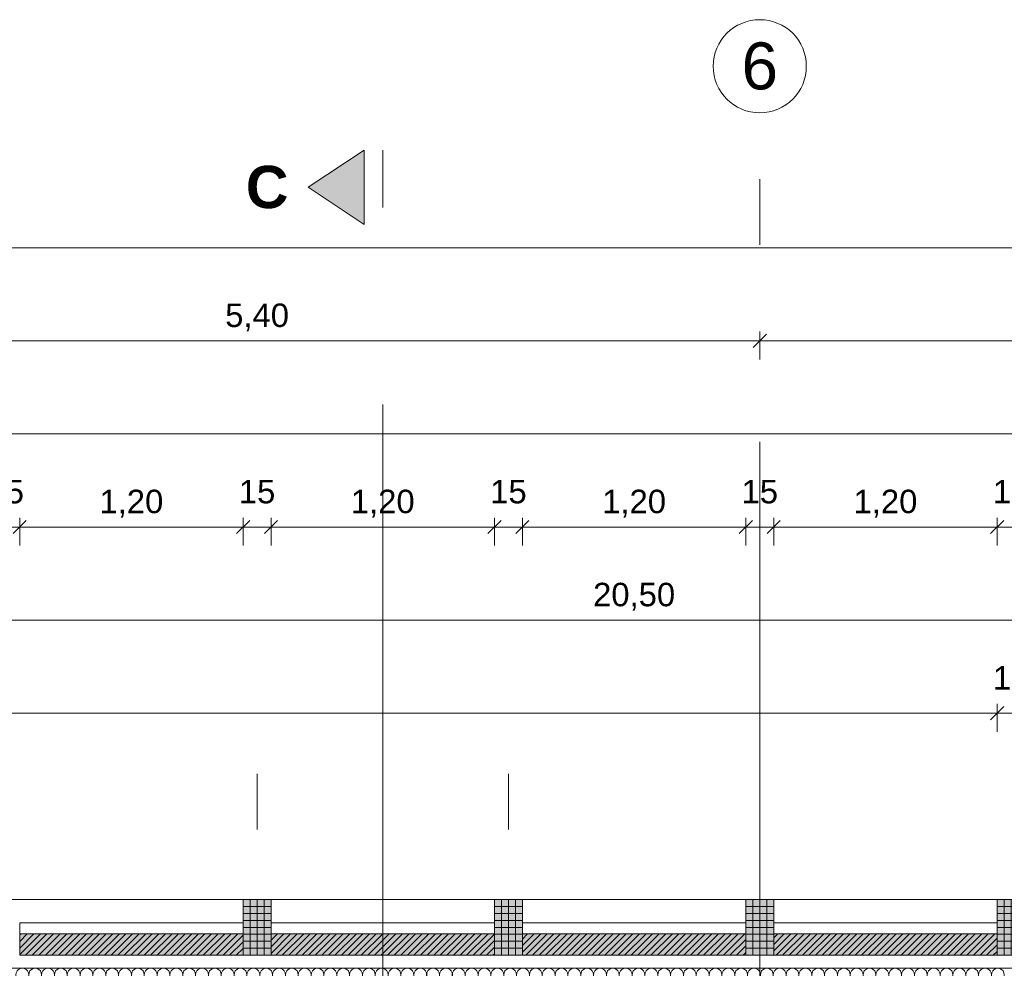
# Model space of a CAD drawing. Header units: metres. Extents: x -167 to 152, y -127 to 99.
# Tile 84 of 225: x -32.32 to -27.04, y 0.31 to 5.4. Entities that reach past the tile are written whole.
import ezdxf

# ---------------------------------------------------------------- set-up
doc = ezdxf.new("R2010")
doc.units = ezdxf.units.M
doc.header["$PDMODE"] = 1
doc.header["$PDSIZE"] = -2
doc.linetypes.add('Achsen 01', pattern=[5.291531, 3.175, -1.058062, 0.352704, -0.705764])
doc.linetypes.add('Raster 01', pattern=[2, 1, -1])
doc.layers.get('0').update_dxf_attribs({"lineweight": 25})
for name, color, linetype, lineweight, true_color in [('014_Fassadenarbeiten-000 Aufsicht Betonfertigteile', 7, 'Continuous', 9, 0xc0c0c0), ('014_Fassadenarbeiten-000 Aufsicht Mauerwerk', 7, 'Continuous', 9, 0xa6a6a6), ('014_Fassadenarbeiten-330 mineralische Dämmung', 7, 'Continuous', 9, 0x666666), ('AV1-Achsen', 1, 'Achsen 01', 18, 0xff0000), ('AV1-Raster', 7, 'Raster 01', 9, 0xa6a6a6)]:
    doc.layers.add(name, color=color, linetype=linetype, lineweight=lineweight, true_color=true_color)
for name, color, linetype, lineweight in [('014_Fassadenarbeiten-330 Betonfertigteile vertikal', 7, 'Continuous', 9), ('014_Fassadenarbeiten-330 Filtermauerwerk 11.5cm', 7, 'Continuous', 9), ('_1.35m (3D)', 7, 'Continuous', 9), ('_GRU (2D)', 7, 'Continuous', 9), ('_OG 1 (2D)', 7, 'Continuous', 9), ('AV1-Schnitt Achsen', 7, 'Achsen 01', 18), ('Bemaßung-Bemaßung', 7, 'Continuous', 9)]:
    doc.layers.add(name, color=color, linetype=linetype, lineweight=lineweight)
doc.layers.get('0').freeze()
doc.styles.add('Arial', font='arial.ttf')
doc.styles.add('Arial (bold)', font='arialbd.ttf')
doc.dimstyles.new('COE 50', dxfattribs={"dimtxt": 126.090495, "dimasz": 0.001414, "dimexe": 0.001, "dimexo": 0.01, "dimgap": 0.001, "dimtad": 1, "dimdec": 3, "dimtxsty": 'Arial', "dimblk": 'VW_SLASH-4', "dimblk1": 'VW_SLASH-4', "dimblk2": 'VW_SLASH-4', "dimcen": 0, "dimadec": 3, "dimazin": 0, "dimtfac": 0.8, "dimtdec": 3, "dimtix": 1, "dimtmove": 0, "dimatfit": 0, "dimldrblk": 'VW_SLASH-3', "dimfxl": 0.002, "dimfxlon": 1, "dimfrac": 2, "dimtolj": 1, "dimarcsym": 0})
pattern_1 = [(-90, (0, 0), (0.0375, 0), [])]
pattern_2 = [(0, (0, 0), (2e-18, -0.0375), [])]
pattern_3 = [(45, (0, 0), (0.01767767, -0.01767767), [])]

# ---------------------------------------------------------------- blocks, each defined once
blk = doc.blocks.new('Group-2')
at = {"layer": 'AV1-Raster'}
for p, q in [((-31.05, -22.95), (-31.05, 1.35)), ((-29.7, -22.95), (-29.7, 1.35)), ((-28.35, -22.95), (-28.35, 1.35))]:
    blk.add_line(p, q, dxfattribs=at)
blk = doc.blocks.new('1.35m (3D)')
at = {"layer": 'AV1-Raster', "color": 7}
blk.add_blockref('Group-2', (0, 0), dxfattribs=at)
blk = doc.blocks.new('Group-276')
at = {"layer": '014_Fassadenarbeiten-330 mineralische Dämmung', "transparency": 33554687, "flags": 128}
for points in [[(0.26, 27.0384, 1.372583), (0.26, 27.1039)], [(0.26, 27.1073, 1.372583), (0.26, 27.1729)], [(0.26, 27.1763, 1.372583), (0.26, 27.2418)], [(0.26, 27.2452, 1.372583), (0.26, 27.3108)], [(0.26, 27.3142, 1.372583), (0.26, 27.3797)], [(0.26, 27.3831, 1.372583), (0.26, 27.4487)], [(0.26, 27.452, 1.372583), (0.26, 27.5176)], [(0.26, 27.521, 1.372583), (0.26, 27.5866)], [(0.26, 27.5899, 1.372583), (0.26, 27.6555)], [(0.26, 27.6589, 1.372583), (0.26, 27.7244)], [(0.26, 27.7278, 1.372583), (0.26, 27.7934)], [(0.26, 27.7968, 1.372583), (0.26, 27.8623)], [(0.26, 27.8657, 1.372583), (0.26, 27.9313)], [(0.26, 27.9347, 1.372583), (0.26, 28.0002)], [(0.26, 28.0036, 1.372583), (0.26, 28.0692)], [(0.26, 28.0725, 1.372583), (0.26, 28.1381)], [(0.26, 28.1415, 1.372583), (0.26, 28.2071)], [(0.26, 28.2104, 1.372583), (0.26, 28.276)], [(0.26, 28.2794, 1.372583), (0.26, 28.345)], [(0.26, 28.3483, 1.372583), (0.26, 28.4139)], [(0.26, 28.4173, 1.372583), (0.26, 28.4828)], [(0.26, 28.4862, 1.372583), (0.26, 28.5518)], [(0.26, 28.5552, 1.372583), (0.26, 28.6207)], [(0.26, 28.6241, 1.372583), (0.26, 28.6897)], [(0.26, 28.6931, 1.372583), (0.26, 28.7586)], [(0.26, 28.762, 1.372583), (0.26, 28.8276)], [(0.26, 28.8309, 1.372583), (0.26, 28.8965)], [(0.26, 28.8999, 1.372583), (0.26, 28.9655)], [(0.26, 28.9688, 1.372583), (0.26, 29.0344)], [(0.26, 29.0378, 1.372583), (0.26, 29.1033)], [(0.26, 29.1067, 1.372583), (0.26, 29.1723)], [(0.26, 29.1757, 1.372583), (0.26, 29.2412)], [(0.26, 29.2446, 1.372583), (0.26, 29.3102)], [(0.26, 29.3136, 1.372583), (0.26, 29.3791)], [(0.26, 29.3825, 1.372583), (0.26, 29.4481)], [(0.26, 29.4514, 1.372583), (0.26, 29.517)], [(0.26, 29.5204, 1.372583), (0.26, 29.586)], [(0.26, 29.5893, 1.372583), (0.26, 29.6549)], [(0.26, 29.6583, 1.372583), (0.26, 29.7238)], [(0.26, 29.7272, 1.372583), (0.26, 29.7928)], [(0.26, 29.7962, 1.372583), (0.26, 29.8617)], [(0.26, 29.8651, 1.372583), (0.26, 29.9307)], [(0.26, 29.9341, 1.372583), (0.26, 29.9996)], [(0.26, 30.003, 1.372583), (0.26, 30.0686)], [(0.26, 30.0719, 1.372583), (0.26, 30.1375)], [(0.26, 30.1409, 1.372583), (0.26, 30.2065)], [(0.26, 30.2098, 1.372583), (0.26, 30.2754)], [(0.26, 30.2788, 1.372583), (0.26, 30.3444)], [(0.26, 30.3477, 1.372583), (0.26, 30.4133)], [(0.26, 30.4167, 1.372583), (0.26, 30.4822)], [(0.26, 30.4856, 1.372583), (0.26, 30.5512)], [(0.26, 30.5546, 1.372583), (0.26, 30.6201)], [(0.26, 30.6235, 1.372583), (0.26, 30.6891)], [(0.26, 30.6925, 1.372583), (0.26, 30.758)], [(0.26, 30.7614, 1.372583), (0.26, 30.827)], [(0.26, 30.8303, 1.372583), (0.26, 30.8959)], [(0.26, 30.8993, 1.372583), (0.26, 30.9649)], [(0.26, 30.9682, 1.372583), (0.26, 31.0338)], [(0.26, 31.0372, 1.372583), (0.26, 31.1027)], [(0.26, 31.1061, 1.372583), (0.26, 31.1717)], [(0.26, 31.1751, 1.372583), (0.26, 31.2406)], [(0.26, 31.244, 1.372583), (0.26, 31.3096)], [(0.26, 31.313, 1.372583), (0.26, 31.3785)], [(0.26, 31.3819, 1.372583), (0.26, 31.4475)], [(0.26, 31.4508, 1.372583), (0.26, 31.5164)], [(0.26, 31.5198, 1.372583), (0.26, 31.5854)], [(0.26, 31.5887, 1.372583), (0.26, 31.6543)], [(0.26, 31.6577, 1.372583), (0.26, 31.7232)], [(0.26, 31.7266, 1.372583), (0.26, 31.7922)], [(0.26, 31.7956, 1.372583), (0.26, 31.8611)], [(0.26, 31.8645, 1.372583), (0.26, 31.9301)], [(0.26, 31.9335, 1.372583), (0.26, 31.999)], [(0.26, 32.0024, 1.372583), (0.26, 32.068)], [(0.26, 32.0713, 1.372583), (0.26, 32.1369)], [(0.26, 32.1403, 1.372583), (0.26, 32.2059)], [(0.26, 32.2092, 1.372583), (0.26, 32.2748)], [(0.26, 32.2782, 1.372583), (0.26, 32.3438)]]:
    blk.add_lwpolyline(points, format="xyb", dxfattribs=at)
blk = doc.blocks.new('Group-277')
at = {"layer": '014_Fassadenarbeiten-330 mineralische Dämmung', "transparency": 33554687}
blk.add_blockref('Group-276', (0, 0), dxfattribs=at)
blk = doc.blocks.new('Parametric Object-39')
at = {"layer": '014_Fassadenarbeiten-330 mineralische Dämmung', "color": 7, "transparency": 33554687}
blk.add_blockref('Group-277', (0, 0), dxfattribs=at)
at = {"layer": '014_Fassadenarbeiten-330 mineralische Dämmung', "color": 0, "flags": 1}
for tag in ['IFC_UUID', 'instanceID', 'prm0_name', 'prm0_type', 'prm0_value', 'prm1_name', 'prm1_type', 'prm1_value', 'prm2_name', 'prm2_type', 'prm2_value', 'prm3_name', 'prm3_type', 'prm3_value', 'prm4_name', 'prm4_type', 'prm4_value', 'prm5_name', 'prm5_type', 'prm5_value', 'prm6_name', 'prm6_type', 'prm6_value']:
    blk.add_attdef(tag, (-39.455, 0.1154), '', height=0.00018, dxfattribs=at)
blk = doc.blocks.new('VW_SLASH-4')
at = {"color": 0, "linetype": 'ByBlock', "lineweight": -2, "transparency": 16777216}
blk.add_line((0, 0), (-1, 0), dxfattribs=at)
at = {"color": 0, "linetype": 'Continuous', "lineweight": 15, "transparency": 16777216, "flags": 128}
blk.add_lwpolyline([(0.5, 0.5), (-0.5, -0.5)], dxfattribs=at)
blk = doc.blocks.new('*D1694')
at = {"layer": 'Bemaßung-Bemaßung', "color": 0, "linetype": 'Continuous', "lineweight": -2}
for p, q in [((-27.075, 2.575), (-27.075, 2.725)), ((-26.925, 2.575), (-26.925, 2.725)), ((-27.1457, 2.675), (-27.2164, 2.675)), ((-27.075, 2.675), (-26.925, 2.675)), ((-26.8543, 2.675), (-26.7836, 2.675))]:
    blk.add_line(p, q, dxfattribs=at)
at = {"layer": 'Defpoints', "color": 0}
for p in [(-26.925, 2.675), (-27.075, 0.675), (-26.925, 0.675)]:
    blk.add_point(p, dxfattribs=at)
at = {"layer": 'Bemaßung-Bemaßung', "color": 0, "lineweight": -2, "xscale": 0.070693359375, "yscale": 0.070693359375, "zscale": 0.070693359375}
blk.add_blockref('VW_SLASH-4', (-27.075, 2.675), dxfattribs=at)
at = {"layer": 'Bemaßung-Bemaßung', "color": 0, "lineweight": -2, "xscale": 0.070693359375, "yscale": 0.070693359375, "zscale": 0.070693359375, "rotation": 180}
blk.add_blockref('VW_SLASH-4', (-26.925, 2.675), dxfattribs=at)
at = {"layer": 'Bemaßung-Bemaßung', "color": 0, "insert": (-27, 2.8644), "char_height": 0.12609, "attachment_point": 5, "style": 'Arial'}
blk.add_mtext('\\A1;15', dxfattribs=at)
blk = doc.blocks.new('VW_SLASH-3')
at = {"color": 0, "linetype": 'ByBlock', "lineweight": -2, "transparency": 16777216}
blk.add_line((0, 0), (-1, 0), dxfattribs=at)
at = {"color": 0, "linetype": 'Continuous', "lineweight": 15, "transparency": 16777216, "flags": 128}
blk.add_lwpolyline([(0.5, 0.5), (-0.5, -0.5)], dxfattribs=at)
blk = doc.blocks.new('*D1695')
at = {"layer": 'Bemaßung-Bemaßung', "color": 0, "linetype": 'Continuous', "lineweight": -2}
for p, q in [((-28.275, 2.575), (-28.275, 2.725)), ((-27.075, 2.575), (-27.075, 2.725)), ((-28.2043, 2.675), (-27.1457, 2.675))]:
    blk.add_line(p, q, dxfattribs=at)
at = {"layer": 'Defpoints', "color": 0}
for p in [(-27.075, 2.675), (-28.275, 0.675), (-27.075, 0.675)]:
    blk.add_point(p, dxfattribs=at)
at = {"layer": 'Bemaßung-Bemaßung', "color": 0, "lineweight": -2, "xscale": 0.070693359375, "yscale": 0.070693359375, "zscale": 0.070693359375, "rotation": 180}
blk.add_blockref('VW_SLASH-4', (-28.275, 2.675), dxfattribs=at)
at = {"layer": 'Bemaßung-Bemaßung', "color": 0, "lineweight": -2, "xscale": 0.070693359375, "yscale": 0.070693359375, "zscale": 0.070693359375}
blk.add_blockref('VW_SLASH-4', (-27.075, 2.675), dxfattribs=at)
at = {"layer": 'Bemaßung-Bemaßung', "color": 0, "insert": (-27.675, 2.8008), "char_height": 0.12609, "attachment_point": 5, "style": 'Arial'}
blk.add_mtext('\\A1;1,20', dxfattribs=at)
blk = doc.blocks.new('*D1696')
at = {"layer": 'Bemaßung-Bemaßung', "color": 0, "linetype": 'Continuous', "lineweight": -2}
for p, q in [((-28.425, 2.575), (-28.425, 2.725)), ((-28.275, 2.575), (-28.275, 2.725)), ((-28.4957, 2.675), (-28.5664, 2.675)), ((-28.425, 2.675), (-28.275, 2.675)), ((-28.2043, 2.675), (-28.1336, 2.675))]:
    blk.add_line(p, q, dxfattribs=at)
at = {"layer": 'Defpoints', "color": 0}
for p in [(-28.275, 2.675), (-28.425, 0.675), (-28.275, 0.675)]:
    blk.add_point(p, dxfattribs=at)
at = {"layer": 'Bemaßung-Bemaßung', "color": 0, "lineweight": -2, "xscale": 0.070693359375, "yscale": 0.070693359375, "zscale": 0.070693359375}
blk.add_blockref('VW_SLASH-4', (-28.425, 2.675), dxfattribs=at)
at = {"layer": 'Bemaßung-Bemaßung', "color": 0, "lineweight": -2, "xscale": 0.070693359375, "yscale": 0.070693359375, "zscale": 0.070693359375, "rotation": 180}
blk.add_blockref('VW_SLASH-4', (-28.275, 2.675), dxfattribs=at)
at = {"layer": 'Bemaßung-Bemaßung', "color": 0, "insert": (-28.35, 2.8644), "char_height": 0.12609, "attachment_point": 5, "style": 'Arial'}
blk.add_mtext('\\A1;15', dxfattribs=at)
blk = doc.blocks.new('*D1697')
at = {"layer": 'Bemaßung-Bemaßung', "color": 0, "linetype": 'Continuous', "lineweight": -2}
for p, q in [((-29.625, 2.575), (-29.625, 2.725)), ((-28.425, 2.575), (-28.425, 2.725)), ((-29.5543, 2.675), (-28.4957, 2.675))]:
    blk.add_line(p, q, dxfattribs=at)
at = {"layer": 'Defpoints', "color": 0}
for p in [(-28.425, 2.675), (-29.625, 0.675), (-28.425, 0.675)]:
    blk.add_point(p, dxfattribs=at)
at = {"layer": 'Bemaßung-Bemaßung', "color": 0, "lineweight": -2, "xscale": 0.070693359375, "yscale": 0.070693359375, "zscale": 0.070693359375, "rotation": 180}
blk.add_blockref('VW_SLASH-4', (-29.625, 2.675), dxfattribs=at)
at = {"layer": 'Bemaßung-Bemaßung', "color": 0, "lineweight": -2, "xscale": 0.070693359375, "yscale": 0.070693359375, "zscale": 0.070693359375}
blk.add_blockref('VW_SLASH-4', (-28.425, 2.675), dxfattribs=at)
at = {"layer": 'Bemaßung-Bemaßung', "color": 0, "insert": (-29.025, 2.8008), "char_height": 0.12609, "attachment_point": 5, "style": 'Arial'}
blk.add_mtext('\\A1;1,20', dxfattribs=at)
blk = doc.blocks.new('*D1698')
at = {"layer": 'Bemaßung-Bemaßung', "color": 0, "linetype": 'Continuous', "lineweight": -2}
for p, q in [((-29.775, 2.575), (-29.775, 2.725)), ((-29.625, 2.575), (-29.625, 2.725)), ((-29.8457, 2.675), (-29.9164, 2.675)), ((-29.775, 2.675), (-29.625, 2.675)), ((-29.5543, 2.675), (-29.4836, 2.675))]:
    blk.add_line(p, q, dxfattribs=at)
at = {"layer": 'Defpoints', "color": 0}
for p in [(-29.625, 2.675), (-29.775, 0.675), (-29.625, 0.675)]:
    blk.add_point(p, dxfattribs=at)
at = {"layer": 'Bemaßung-Bemaßung', "color": 0, "lineweight": -2, "xscale": 0.070693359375, "yscale": 0.070693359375, "zscale": 0.070693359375}
blk.add_blockref('VW_SLASH-4', (-29.775, 2.675), dxfattribs=at)
at = {"layer": 'Bemaßung-Bemaßung', "color": 0, "lineweight": -2, "xscale": 0.070693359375, "yscale": 0.070693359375, "zscale": 0.070693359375, "rotation": 180}
blk.add_blockref('VW_SLASH-4', (-29.625, 2.675), dxfattribs=at)
at = {"layer": 'Bemaßung-Bemaßung', "color": 0, "insert": (-29.7, 2.8644), "char_height": 0.12609, "attachment_point": 5, "style": 'Arial'}
blk.add_mtext('\\A1;15', dxfattribs=at)
blk = doc.blocks.new('*D1699')
at = {"layer": 'Bemaßung-Bemaßung', "color": 0, "linetype": 'Continuous', "lineweight": -2}
for p, q in [((-30.975, 2.575), (-30.975, 2.725)), ((-29.775, 2.575), (-29.775, 2.725)), ((-30.9043, 2.675), (-29.8457, 2.675))]:
    blk.add_line(p, q, dxfattribs=at)
at = {"layer": 'Defpoints', "color": 0}
for p in [(-29.775, 2.675), (-30.975, 0.675), (-29.775, 0.675)]:
    blk.add_point(p, dxfattribs=at)
at = {"layer": 'Bemaßung-Bemaßung', "color": 0, "lineweight": -2, "xscale": 0.070693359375, "yscale": 0.070693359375, "zscale": 0.070693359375, "rotation": 180}
blk.add_blockref('VW_SLASH-4', (-30.975, 2.675), dxfattribs=at)
at = {"layer": 'Bemaßung-Bemaßung', "color": 0, "lineweight": -2, "xscale": 0.070693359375, "yscale": 0.070693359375, "zscale": 0.070693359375}
blk.add_blockref('VW_SLASH-4', (-29.775, 2.675), dxfattribs=at)
at = {"layer": 'Bemaßung-Bemaßung', "color": 0, "insert": (-30.375, 2.8008), "char_height": 0.12609, "attachment_point": 5, "style": 'Arial'}
blk.add_mtext('\\A1;1,20', dxfattribs=at)
blk = doc.blocks.new('*D1700')
at = {"layer": 'Bemaßung-Bemaßung', "color": 0, "linetype": 'Continuous', "lineweight": -2}
for p, q in [((-31.125, 2.575), (-31.125, 2.725)), ((-30.975, 2.575), (-30.975, 2.725)), ((-31.1957, 2.675), (-31.2664, 2.675)), ((-31.125, 2.675), (-30.975, 2.675)), ((-30.9043, 2.675), (-30.8336, 2.675))]:
    blk.add_line(p, q, dxfattribs=at)
at = {"layer": 'Defpoints', "color": 0}
for p in [(-30.975, 2.675), (-31.125, 0.675), (-30.975, 0.675)]:
    blk.add_point(p, dxfattribs=at)
at = {"layer": 'Bemaßung-Bemaßung', "color": 0, "lineweight": -2, "xscale": 0.070693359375, "yscale": 0.070693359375, "zscale": 0.070693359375}
blk.add_blockref('VW_SLASH-4', (-31.125, 2.675), dxfattribs=at)
at = {"layer": 'Bemaßung-Bemaßung', "color": 0, "lineweight": -2, "xscale": 0.070693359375, "yscale": 0.070693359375, "zscale": 0.070693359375, "rotation": 180}
blk.add_blockref('VW_SLASH-4', (-30.975, 2.675), dxfattribs=at)
at = {"layer": 'Bemaßung-Bemaßung', "color": 0, "insert": (-31.05, 2.8644), "char_height": 0.12609, "attachment_point": 5, "style": 'Arial'}
blk.add_mtext('\\A1;15', dxfattribs=at)
blk = doc.blocks.new('*D1701')
at = {"layer": 'Bemaßung-Bemaßung', "color": 0, "linetype": 'Continuous', "lineweight": -2}
for p, q in [((-32.325, 2.575), (-32.325, 2.725)), ((-31.125, 2.575), (-31.125, 2.725)), ((-32.2543, 2.675), (-31.1957, 2.675))]:
    blk.add_line(p, q, dxfattribs=at)
at = {"layer": 'Defpoints', "color": 0}
for p in [(-31.125, 2.675), (-32.325, 0.675), (-31.125, 0.675)]:
    blk.add_point(p, dxfattribs=at)
at = {"layer": 'Bemaßung-Bemaßung', "color": 0, "lineweight": -2, "xscale": 0.070693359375, "yscale": 0.070693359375, "zscale": 0.070693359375, "rotation": 180}
blk.add_blockref('VW_SLASH-4', (-32.325, 2.675), dxfattribs=at)
at = {"layer": 'Bemaßung-Bemaßung', "color": 0, "lineweight": -2, "xscale": 0.070693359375, "yscale": 0.070693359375, "zscale": 0.070693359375}
blk.add_blockref('VW_SLASH-4', (-31.125, 2.675), dxfattribs=at)
at = {"layer": 'Bemaßung-Bemaßung', "color": 0, "insert": (-31.725, 2.8008), "char_height": 0.12609, "attachment_point": 5, "style": 'Arial'}
blk.add_mtext('\\A1;1,20', dxfattribs=at)
blk = doc.blocks.new('*D1702')
at = {"layer": 'Bemaßung-Bemaßung', "color": 0, "linetype": 'Continuous', "lineweight": -2}
for p, q in [((-32.475, 2.575), (-32.475, 2.725)), ((-32.325, 2.575), (-32.325, 2.725)), ((-32.5457, 2.675), (-32.6164, 2.675)), ((-32.475, 2.675), (-32.325, 2.675)), ((-32.2543, 2.675), (-32.1836, 2.675))]:
    blk.add_line(p, q, dxfattribs=at)
at = {"layer": 'Defpoints', "color": 0}
for p in [(-32.325, 2.675), (-32.475, 0.675), (-32.325, 0.675)]:
    blk.add_point(p, dxfattribs=at)
at = {"layer": 'Bemaßung-Bemaßung', "color": 0, "lineweight": -2, "xscale": 0.070693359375, "yscale": 0.070693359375, "zscale": 0.070693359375}
blk.add_blockref('VW_SLASH-4', (-32.475, 2.675), dxfattribs=at)
at = {"layer": 'Bemaßung-Bemaßung', "color": 0, "lineweight": -2, "xscale": 0.070693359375, "yscale": 0.070693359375, "zscale": 0.070693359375, "rotation": 180}
blk.add_blockref('VW_SLASH-4', (-32.325, 2.675), dxfattribs=at)
at = {"layer": 'Bemaßung-Bemaßung', "color": 0, "insert": (-32.4, 2.8644), "char_height": 0.12609, "attachment_point": 5, "style": 'Arial'}
blk.add_mtext('\\A1;15', dxfattribs=at)
blk = doc.blocks.new('*D1715')
at = {"layer": 'Bemaßung-Bemaßung', "color": 0, "lineweight": -2}
for p, q in [((-39.275, 2.075), (-39.275, 2.225)), ((-18.775, 2.075), (-18.775, 2.225)), ((-18.8457, 2.175), (-39.2043, 2.175))]:
    blk.add_line(p, q, dxfattribs=at)
at = {"layer": 'Defpoints', "color": 0}
for p in [(-39.275, 2.175), (-39.275, 0.125), (-18.775, -0.125)]:
    blk.add_point(p, dxfattribs=at)
at = {"layer": 'Bemaßung-Bemaßung', "color": 0, "lineweight": -2, "xscale": 0.070693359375, "yscale": 0.070693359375, "zscale": 0.070693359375, "rotation": 180}
blk.add_blockref('VW_SLASH-4', (-39.275, 2.175), dxfattribs=at)
at = {"layer": 'Bemaßung-Bemaßung', "color": 0, "lineweight": -2, "xscale": 0.070693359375, "yscale": 0.070693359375, "zscale": 0.070693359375}
blk.add_blockref('VW_SLASH-4', (-18.775, 2.175), dxfattribs=at)
at = {"layer": 'Bemaßung-Bemaßung', "color": 0, "insert": (-29.025, 2.3008), "char_height": 0.12609, "attachment_point": 5, "style": 'Arial'}
blk.add_mtext('\\A1;20,50', dxfattribs=at)
blk = doc.blocks.new('*D1732')
at = {"layer": 'Bemaßung-Bemaßung', "color": 0, "linetype": 'Continuous', "lineweight": -2}
for p, q in [((-39.025, 1.575), (-39.025, 1.725)), ((-27.075, 1.575), (-27.075, 1.725)), ((-27.1457, 1.675), (-38.9543, 1.675))]:
    blk.add_line(p, q, dxfattribs=at)
at = {"layer": 'Defpoints', "color": 0}
for p in [(-39.025, 1.675), (-39.025, -0.125), (-27.075, -0.125)]:
    blk.add_point(p, dxfattribs=at)
at = {"layer": 'Bemaßung-Bemaßung', "color": 0, "lineweight": -2, "xscale": 0.070693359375, "yscale": 0.070693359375, "zscale": 0.070693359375, "rotation": 180}
blk.add_blockref('VW_SLASH-4', (-39.025, 1.675), dxfattribs=at)
at = {"layer": 'Bemaßung-Bemaßung', "color": 0, "lineweight": -2, "xscale": 0.070693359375, "yscale": 0.070693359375, "zscale": 0.070693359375}
blk.add_blockref('VW_SLASH-4', (-27.075, 1.675), dxfattribs=at)
at = {"layer": 'Bemaßung-Bemaßung', "color": 0, "insert": (-33.05, 1.8008), "char_height": 0.12609, "attachment_point": 5, "style": 'Arial'}
blk.add_mtext('\\A1;11,95', dxfattribs=at)
blk = doc.blocks.new('*D1733')
at = {"layer": 'Bemaßung-Bemaßung', "color": 0, "linetype": 'Continuous', "lineweight": -2}
for p, q in [((-27.075, 1.575), (-27.075, 1.725)), ((-26.925, 1.575), (-26.925, 1.725)), ((-27.1457, 1.675), (-27.2164, 1.675)), ((-26.925, 1.675), (-27.075, 1.675)), ((-26.8543, 1.675), (-26.7836, 1.675))]:
    blk.add_line(p, q, dxfattribs=at)
at = {"layer": 'Defpoints', "color": 0}
for p in [(-27.075, 1.675), (-27.075, -0.125), (-26.925, -0.125)]:
    blk.add_point(p, dxfattribs=at)
at = {"layer": 'Bemaßung-Bemaßung', "color": 0, "lineweight": -2, "xscale": 0.070693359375, "yscale": 0.070693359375, "zscale": 0.070693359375}
blk.add_blockref('VW_SLASH-4', (-27.075, 1.675), dxfattribs=at)
at = {"layer": 'Bemaßung-Bemaßung', "color": 0, "lineweight": -2, "xscale": 0.070693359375, "yscale": 0.070693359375, "zscale": 0.070693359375, "rotation": 180}
blk.add_blockref('VW_SLASH-4', (-26.925, 1.675), dxfattribs=at)
at = {"layer": 'Bemaßung-Bemaßung', "color": 0, "insert": (-27, 1.8644), "char_height": 0.12609, "attachment_point": 5, "style": 'Arial'}
blk.add_mtext('\\A1;15', dxfattribs=at)
blk = doc.blocks.new('*D1748')
at = {"layer": 'Bemaßung-Bemaßung', "color": 0, "lineweight": -2}
for p, q in [((-39.825, 3.075), (-39.825, 3.225)), ((-39.7543, 3.175), (0.6043, 3.175)), ((0.675, 3.075), (0.675, 3.225))]:
    blk.add_line(p, q, dxfattribs=at)
at = {"layer": 'Defpoints', "color": 0}
for p in [(0.675, 3.175), (-39.825, 0), (0.675, 0)]:
    blk.add_point(p, dxfattribs=at)
at = {"layer": 'Bemaßung-Bemaßung', "color": 0, "lineweight": -2, "xscale": 0.070693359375, "yscale": 0.070693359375, "zscale": 0.070693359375, "rotation": 180}
blk.add_blockref('VW_SLASH-4', (-39.825, 3.175), dxfattribs=at)
at = {"layer": 'Bemaßung-Bemaßung', "color": 0, "lineweight": -2, "xscale": 0.070693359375, "yscale": 0.070693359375, "zscale": 0.070693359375}
blk.add_blockref('VW_SLASH-4', (0.675, 3.175), dxfattribs=at)
at = {"layer": 'Bemaßung-Bemaßung', "color": 0, "insert": (-19.575, 3.3008), "char_height": 0.12609, "attachment_point": 5, "style": 'Arial'}
blk.add_mtext('\\A1;40,50', dxfattribs=at)
blk = doc.blocks.new('*D1750')
at = {"layer": 'Bemaßung-Bemaßung', "color": 0, "lineweight": -2}
for p, q in [((-33.75, 3.575), (-33.75, 3.725)), ((-28.35, 3.575), (-28.35, 3.725)), ((-28.4207, 3.675), (-33.6793, 3.675))]:
    blk.add_line(p, q, dxfattribs=at)
at = {"layer": 'Defpoints', "color": 0}
for p in [(-33.75, 3.675), (-33.75, 0), (-28.35, 0)]:
    blk.add_point(p, dxfattribs=at)
at = {"layer": 'Bemaßung-Bemaßung', "color": 0, "lineweight": -2, "xscale": 0.070693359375, "yscale": 0.070693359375, "zscale": 0.070693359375, "rotation": 180}
blk.add_blockref('VW_SLASH-4', (-33.75, 3.675), dxfattribs=at)
at = {"layer": 'Bemaßung-Bemaßung', "color": 0, "lineweight": -2, "xscale": 0.070693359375, "yscale": 0.070693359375, "zscale": 0.070693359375}
blk.add_blockref('VW_SLASH-4', (-28.35, 3.675), dxfattribs=at)
at = {"layer": 'Bemaßung-Bemaßung', "color": 0, "insert": (-31.05, 3.8008), "char_height": 0.12609, "attachment_point": 5, "style": 'Arial'}
blk.add_mtext('\\A1;5,40', dxfattribs=at)
blk = doc.blocks.new('*D1751')
at = {"layer": 'Bemaßung-Bemaßung', "color": 0, "lineweight": -2}
for p, q in [((-28.35, 3.575), (-28.35, 3.725)), ((-22.95, 3.575), (-22.95, 3.725)), ((-23.0207, 3.675), (-28.2793, 3.675))]:
    blk.add_line(p, q, dxfattribs=at)
at = {"layer": 'Defpoints', "color": 0}
for p in [(-28.35, 3.675), (-28.35, 0), (-22.95, 0)]:
    blk.add_point(p, dxfattribs=at)
at = {"layer": 'Bemaßung-Bemaßung', "color": 0, "lineweight": -2, "xscale": 0.070693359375, "yscale": 0.070693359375, "zscale": 0.070693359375, "rotation": 180}
blk.add_blockref('VW_SLASH-4', (-28.35, 3.675), dxfattribs=at)
at = {"layer": 'Bemaßung-Bemaßung', "color": 0, "lineweight": -2, "xscale": 0.070693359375, "yscale": 0.070693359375, "zscale": 0.070693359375}
blk.add_blockref('VW_SLASH-4', (-22.95, 3.675), dxfattribs=at)
at = {"layer": 'Bemaßung-Bemaßung', "color": 0, "insert": (-25.65, 3.8008), "char_height": 0.12609, "attachment_point": 5, "style": 'Arial'}
blk.add_mtext('\\A1;5,40', dxfattribs=at)
blk = doc.blocks.new('*D1756')
at = {"layer": 'Bemaßung-Bemaßung', "color": 0, "lineweight": -2}
for p, q in [((-39.15, 4.075), (-39.15, 4.225)), ((0, 4.075), (0, 4.225)), ((-39.0793, 4.175), (-0.0707, 4.175))]:
    blk.add_line(p, q, dxfattribs=at)
at = {"layer": 'Defpoints', "color": 0}
for p in [(0, 4.175), (-39.15, 0), (0, 0)]:
    blk.add_point(p, dxfattribs=at)
at = {"layer": 'Bemaßung-Bemaßung', "color": 0, "lineweight": -2, "xscale": 0.070693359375, "yscale": 0.070693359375, "zscale": 0.070693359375, "rotation": 180}
blk.add_blockref('VW_SLASH-4', (-39.15, 4.175), dxfattribs=at)
at = {"layer": 'Bemaßung-Bemaßung', "color": 0, "lineweight": -2, "xscale": 0.070693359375, "yscale": 0.070693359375, "zscale": 0.070693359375}
blk.add_blockref('VW_SLASH-4', (0, 4.175), dxfattribs=at)
at = {"layer": 'Bemaßung-Bemaßung', "color": 0, "insert": (-19.575, 4.3159), "char_height": 0.15131, "attachment_point": 5, "style": 'Arial'}
blk.add_mtext('\\A1;39,15', dxfattribs=at)
blk = doc.blocks.new('Group-749')
at = {"layer": 'AV1-Achsen'}
blk.add_line((-28.35, -26.5), (-28.35, 4.9), dxfattribs=at)
at = {"layer": 'AV1-Achsen', "linetype": 'Continuous'}
blk.add_circle((-28.35, 5.15), 0.25, dxfattribs=at)
at = {"layer": 'AV1-Achsen', "insert": (-28.35, 5.15), "char_height": 0.2522, "attachment_point": 5, "line_spacing_factor": 0.969122, "style": 'Arial'}
blk.add_mtext('6', dxfattribs=at)
blk = doc.blocks.new('Group-764')
at = {"layer": 'AV1-Schnitt Achsen', "linetype": 'Continuous', "lineweight": 0}
blk.add_hatch(color=7, dxfattribs=at).paths.add_polyline_path([(-30.475, 4.3), (-30.475, 4.7), (-30.775, 4.5)])
at = {"layer": 'AV1-Schnitt Achsen'}
blk.add_line((-30.375, -26.3), (-30.375, 4.7), dxfattribs=at)
at = {"layer": 'AV1-Schnitt Achsen', "linetype": 'Continuous', "flags": 128}
blk.add_lwpolyline([(-30.475, 4.3), (-30.475, 4.7), (-30.775, 4.5)], close=True, dxfattribs=at)
at = {"layer": 'AV1-Schnitt Achsen', "insert": (-31.1106, 4.5), "char_height": 0.227, "attachment_point": 4, "line_spacing_factor": 0.969122, "style": 'Arial (bold)'}
blk.add_mtext('C', dxfattribs=at)
blk = doc.blocks.new('GRU (2D)')
at = {"layer": 'AV1-Achsen', "color": 7}
blk.add_blockref('Group-749', (0, 0), dxfattribs=at)
at = {"layer": 'AV1-Schnitt Achsen', "color": 7}
blk.add_blockref('Group-764', (0, 0), dxfattribs=at)
blk = doc.blocks.new('OG 1 (2D)')
at = {"layer": '014_Fassadenarbeiten-330 Betonfertigteile vertikal', "linetype": 'Continuous', "lineweight": 0}
for points in [[(-31.125, 0.675), (-30.975, 0.675), (-30.975, 0.375), (-31.125, 0.375)], [(-29.775, 0.675), (-29.625, 0.675), (-29.625, 0.375), (-29.775, 0.375)], [(-28.425, 0.675), (-28.275, 0.675), (-28.275, 0.375), (-28.425, 0.375)], [(-27.075, 0.675), (-26.925, 0.675), (-26.925, 0.375), (-27.075, 0.375)]]:
    blk.add_hatch(color=9, dxfattribs=at).paths.add_polyline_path(points)
at = {"layer": '014_Fassadenarbeiten-330 Betonfertigteile vertikal', "linetype": 'Continuous', "lineweight": 9}
h = blk.add_hatch(dxfattribs=at)
h.set_pattern_fill('Stahlbetonfertigteil', color=8, style=0, pattern_type=2)
h.set_pattern_definition(pattern_1)
h.paths.add_polyline_path([(-31.125, 0.675), (-30.975, 0.675), (-30.975, 0.375), (-31.125, 0.375)])
at = {"layer": '014_Fassadenarbeiten-330 Betonfertigteile vertikal', "linetype": 'Continuous', "lineweight": 13}
h = blk.add_hatch(dxfattribs=at)
h.set_pattern_fill('Stahlbetonfertigteil-1', color=8, style=0, pattern_type=2)
h.set_pattern_definition(pattern_2)
h.paths.add_polyline_path([(-31.125, 0.675), (-30.975, 0.675), (-30.975, 0.375), (-31.125, 0.375)])
at = {"layer": '014_Fassadenarbeiten-330 Betonfertigteile vertikal', "linetype": 'Continuous', "lineweight": 9}
h = blk.add_hatch(dxfattribs=at)
h.set_pattern_fill('Stahlbetonfertigteil', color=8, style=0, pattern_type=2)
h.set_pattern_definition(pattern_1)
h.paths.add_polyline_path([(-29.775, 0.675), (-29.625, 0.675), (-29.625, 0.375), (-29.775, 0.375)])
at = {"layer": '014_Fassadenarbeiten-330 Betonfertigteile vertikal', "linetype": 'Continuous', "lineweight": 13}
h = blk.add_hatch(dxfattribs=at)
h.set_pattern_fill('Stahlbetonfertigteil-1', color=8, style=0, pattern_type=2)
h.set_pattern_definition(pattern_2)
h.paths.add_polyline_path([(-29.775, 0.675), (-29.625, 0.675), (-29.625, 0.375), (-29.775, 0.375)])
at = {"layer": '014_Fassadenarbeiten-330 Betonfertigteile vertikal', "linetype": 'Continuous', "lineweight": 9}
h = blk.add_hatch(dxfattribs=at)
h.set_pattern_fill('Stahlbetonfertigteil', color=8, style=0, pattern_type=2)
h.set_pattern_definition(pattern_1)
h.paths.add_polyline_path([(-28.425, 0.675), (-28.275, 0.675), (-28.275, 0.375), (-28.425, 0.375)])
at = {"layer": '014_Fassadenarbeiten-330 Betonfertigteile vertikal', "linetype": 'Continuous', "lineweight": 13}
h = blk.add_hatch(dxfattribs=at)
h.set_pattern_fill('Stahlbetonfertigteil-1', color=8, style=0, pattern_type=2)
h.set_pattern_definition(pattern_2)
h.paths.add_polyline_path([(-28.425, 0.675), (-28.275, 0.675), (-28.275, 0.375), (-28.425, 0.375)])
at = {"layer": '014_Fassadenarbeiten-330 Betonfertigteile vertikal', "linetype": 'Continuous', "lineweight": 9}
h = blk.add_hatch(dxfattribs=at)
h.set_pattern_fill('Stahlbetonfertigteil', color=8, style=0, pattern_type=2)
h.set_pattern_definition(pattern_1)
h.paths.add_polyline_path([(-27.075, 0.675), (-26.925, 0.675), (-26.925, 0.375), (-27.075, 0.375)])
at = {"layer": '014_Fassadenarbeiten-330 Betonfertigteile vertikal', "linetype": 'Continuous', "lineweight": 13}
h = blk.add_hatch(dxfattribs=at)
h.set_pattern_fill('Stahlbetonfertigteil-1', color=8, style=0, pattern_type=2)
h.set_pattern_definition(pattern_2)
h.paths.add_polyline_path([(-27.075, 0.675), (-26.925, 0.675), (-26.925, 0.375), (-27.075, 0.375)])
at = {"layer": '014_Fassadenarbeiten-330 Filtermauerwerk 11.5cm', "linetype": 'Continuous', "lineweight": 0, "true_color": 0xd19783}
for points in [[(-31.125, 0.49), (-31.125, 0.375), (-32.325, 0.375), (-32.325, 0.49)], [(-29.775, 0.49), (-29.775, 0.375), (-30.975, 0.375), (-30.975, 0.49)], [(-28.425, 0.49), (-28.425, 0.375), (-29.625, 0.375), (-29.625, 0.49)], [(-27.075, 0.49), (-27.075, 0.375), (-28.275, 0.375), (-28.275, 0.49)]]:
    blk.add_hatch(color=33, dxfattribs=at).paths.add_polyline_path(points)
at = {"layer": '014_Fassadenarbeiten-330 Filtermauerwerk 11.5cm', "linetype": 'Continuous', "lineweight": 9}
h = blk.add_hatch(dxfattribs=at)
h.set_pattern_fill('Mauerwerk Münster', color=8, style=0, pattern_type=2)
h.set_pattern_definition(pattern_3)
h.paths.add_polyline_path([(-31.125, 0.49), (-31.125, 0.375), (-32.325, 0.375), (-32.325, 0.49)])
h = blk.add_hatch(dxfattribs=at)
h.set_pattern_fill('Mauerwerk Münster', color=8, style=0, pattern_type=2)
h.set_pattern_definition(pattern_3)
h.paths.add_polyline_path([(-29.775, 0.49), (-29.775, 0.375), (-30.975, 0.375), (-30.975, 0.49)])
h = blk.add_hatch(dxfattribs=at)
h.set_pattern_fill('Mauerwerk Münster', color=8, style=0, pattern_type=2)
h.set_pattern_definition(pattern_3)
h.paths.add_polyline_path([(-28.425, 0.49), (-28.425, 0.375), (-29.625, 0.375), (-29.625, 0.49)])
h = blk.add_hatch(dxfattribs=at)
h.set_pattern_fill('Mauerwerk Münster', color=8, style=0, pattern_type=2)
h.set_pattern_definition(pattern_3)
h.paths.add_polyline_path([(-27.075, 0.49), (-27.075, 0.375), (-28.275, 0.375), (-28.275, 0.49)])
at = {"layer": '014_Fassadenarbeiten-000 Aufsicht Betonfertigteile', "flags": 128}
blk.add_lwpolyline([(-39.455, 0.305), (-16.125, 0.305), (-16.125, 0.675), (-39.825, 0.675)], close=True, dxfattribs=at)
at = {"layer": '014_Fassadenarbeiten-000 Aufsicht Mauerwerk', "flags": 128}
for points in [[(-32.325, 0.375), (-32.325, 0.55), (-31.125, 0.55), (-31.125, 0.375)], [(-31.125, 0.55), (-31.125, 0.375), (-32.325, 0.375), (-32.325, 0.55)], [(-30.975, 0.375), (-30.975, 0.55), (-29.775, 0.55), (-29.775, 0.375)], [(-29.775, 0.55), (-29.775, 0.375), (-30.975, 0.375), (-30.975, 0.55)], [(-29.625, 0.375), (-29.625, 0.55), (-28.425, 0.55), (-28.425, 0.375)], [(-28.425, 0.55), (-28.425, 0.375), (-29.625, 0.375), (-29.625, 0.55)], [(-28.275, 0.375), (-28.275, 0.55), (-27.075, 0.55), (-27.075, 0.375)], [(-27.075, 0.55), (-27.075, 0.375), (-28.275, 0.375), (-28.275, 0.55)]]:
    blk.add_lwpolyline(points, close=True, dxfattribs=at)
at = {"layer": '014_Fassadenarbeiten-330 Betonfertigteile vertikal', "flags": 128}
for points in [[(-31.125, 0.675), (-30.975, 0.675), (-30.975, 0.375), (-31.125, 0.375)], [(-29.775, 0.675), (-29.625, 0.675), (-29.625, 0.375), (-29.775, 0.375)], [(-28.425, 0.675), (-28.275, 0.675), (-28.275, 0.375), (-28.425, 0.375)], [(-27.075, 0.675), (-26.925, 0.675), (-26.925, 0.375), (-27.075, 0.375)]]:
    blk.add_lwpolyline(points, close=True, dxfattribs=at)
at = {"layer": '014_Fassadenarbeiten-330 Filtermauerwerk 11.5cm', "flags": 128}
for points in [[(-31.125, 0.49), (-31.125, 0.375), (-32.325, 0.375), (-32.325, 0.49)], [(-29.775, 0.49), (-29.775, 0.375), (-30.975, 0.375), (-30.975, 0.49)], [(-28.425, 0.49), (-28.425, 0.375), (-29.625, 0.375), (-29.625, 0.49)], [(-27.075, 0.49), (-27.075, 0.375), (-28.275, 0.375), (-28.275, 0.49)]]:
    blk.add_lwpolyline(points, close=True, dxfattribs=at)
at = {"layer": '014_Fassadenarbeiten-330 mineralische Dämmung', "rotation": 90}
blk.add_blockref('Parametric Object-39', (0, 0), dxfattribs=at)
at = {"layer": 'Bemaßung-Bemaßung', "color": 1}
dim = blk.add_linear_dim(base=(0, 4.175), p1=(-39.15, 0), p2=(0, 0), text='39,15', dimstyle='COE 50', override={"dimtxt": 0.151309, "dimasz": 0.070693, "dimexe": 0.05, "dimgap": 0.05, "dimpost": '<>', "dimtxsty": 'Arial', "dimtmove": 2, "dimfxl": 0.1}, dxfattribs=at)
dim.commit()
dim.dimension.update_dxf_attribs({"geometry": '*D1756', "text_midpoint": (-19.575, 4.3159)})
for p1, p2, picture, middle in [((-28.35, 0), (-33.75, 0), '*D1750', (-31.05, 3.8008)), ((-22.95, 0), (-28.35, 0), '*D1751', (-25.65, 3.8008))]:
    dim = blk.add_aligned_dim(p1=p1, p2=p2, distance=-3.675, text='5,40', dimstyle='COE 50', override={"dimtxt": 0.12609, "dimasz": 0.070693, "dimexe": 0.05, "dimgap": 0.05, "dimpost": '<>', "dimtxsty": 'Arial', "dimtmove": 2, "dimfxl": 0.1}, dxfattribs=at)
    dim.commit()
    dim.dimension.update_dxf_attribs({"geometry": picture, "text_midpoint": middle})
at = {"layer": 'Bemaßung-Bemaßung'}
for base, p1, p2, text, picture, middle in [((0.675, 3.175), (-39.825, 0), (0.675, 0), '40,50', '*D1748', (-19.575, 3.3008)), ((-39.275, 2.175), (-18.775, -0.125), (-39.275, 0.125), '20,50', '*D1715', (-29.025, 2.3008))]:
    dim = blk.add_linear_dim(base=base, p1=p1, p2=p2, text=text, dimstyle='COE 50', override={"dimtxt": 0.12609, "dimasz": 0.070693, "dimexe": 0.05, "dimgap": 0.05, "dimpost": '<>', "dimtxsty": 'Arial', "dimtmove": 2, "dimfxl": 0.1}, dxfattribs=at)
    dim.commit()
    dim.dimension.update_dxf_attribs({"geometry": picture, "text_midpoint": middle})
at = {"layer": 'Bemaßung-Bemaßung', "linetype": 'Continuous'}
for base, p1, p2, text, override, picture, middle in [((-32.325, 2.675), (-32.475, 0.675), (-32.325, 0.675), '15', {"dimtxt": 0.12609, "dimasz": 0.070693, "dimexe": 0.05, "dimgap": 0.05, "dimpost": '<>', "dimtxsty": 'Arial', "dimtix": 0, "dimtmove": 2, "dimfxl": 0.1}, '*D1702', (-32.4, 2.8644)), ((-30.975, 2.675), (-31.125, 0.675), (-30.975, 0.675), '15', {"dimtxt": 0.12609, "dimasz": 0.070693, "dimexe": 0.05, "dimgap": 0.05, "dimpost": '<>', "dimtxsty": 'Arial', "dimtix": 0, "dimtmove": 2, "dimfxl": 0.1}, '*D1700', (-31.05, 2.8644)), ((-29.625, 2.675), (-29.775, 0.675), (-29.625, 0.675), '15', {"dimtxt": 0.12609, "dimasz": 0.070693, "dimexe": 0.05, "dimgap": 0.05, "dimpost": '<>', "dimtxsty": 'Arial', "dimtix": 0, "dimtmove": 2, "dimfxl": 0.1}, '*D1698', (-29.7, 2.8644)), ((-28.275, 2.675), (-28.425, 0.675), (-28.275, 0.675), '15', {"dimtxt": 0.12609, "dimasz": 0.070693, "dimexe": 0.05, "dimgap": 0.05, "dimpost": '<>', "dimtxsty": 'Arial', "dimtix": 0, "dimtmove": 2, "dimfxl": 0.1}, '*D1696', (-28.35, 2.8644)), ((-26.925, 2.675), (-27.075, 0.675), (-26.925, 0.675), '15', {"dimtxt": 0.12609, "dimasz": 0.070693, "dimexe": 0.05, "dimgap": 0.05, "dimpost": '<>', "dimtxsty": 'Arial', "dimtix": 0, "dimtmove": 2, "dimfxl": 0.1}, '*D1694', (-27, 2.8644)), ((-31.125, 2.675), (-32.325, 0.675), (-31.125, 0.675), '1,20', {"dimtxt": 0.12609, "dimasz": 0.070693, "dimexe": 0.05, "dimgap": 0.05, "dimpost": '<>', "dimtxsty": 'Arial', "dimtmove": 2, "dimfxl": 0.1}, '*D1701', (-31.725, 2.8008)), ((-29.775, 2.675), (-30.975, 0.675), (-29.775, 0.675), '1,20', {"dimtxt": 0.12609, "dimasz": 0.070693, "dimexe": 0.05, "dimgap": 0.05, "dimpost": '<>', "dimtxsty": 'Arial', "dimtmove": 2, "dimfxl": 0.1}, '*D1699', (-30.375, 2.8008)), ((-28.425, 2.675), (-29.625, 0.675), (-28.425, 0.675), '1,20', {"dimtxt": 0.12609, "dimasz": 0.070693, "dimexe": 0.05, "dimgap": 0.05, "dimpost": '<>', "dimtxsty": 'Arial', "dimtmove": 2, "dimfxl": 0.1}, '*D1697', (-29.025, 2.8008)), ((-27.075, 2.675), (-28.275, 0.675), (-27.075, 0.675), '1,20', {"dimtxt": 0.12609, "dimasz": 0.070693, "dimexe": 0.05, "dimgap": 0.05, "dimpost": '<>', "dimtxsty": 'Arial', "dimtmove": 2, "dimfxl": 0.1}, '*D1695', (-27.675, 2.8008)), ((-27.075, 1.675), (-26.925, -0.125), (-27.075, -0.125), '15', {"dimtxt": 0.12609, "dimasz": 0.070693, "dimexe": 0.05, "dimgap": 0.05, "dimpost": '<>', "dimtxsty": 'Arial', "dimtix": 0, "dimtmove": 2, "dimfxl": 0.1}, '*D1733', (-27, 1.8644)), ((-39.025, 1.675), (-27.075, -0.125), (-39.025, -0.125), '11,95', {"dimtxt": 0.12609, "dimasz": 0.070693, "dimexe": 0.05, "dimgap": 0.05, "dimpost": '<>', "dimtxsty": 'Arial', "dimtmove": 2, "dimfxl": 0.1}, '*D1732', (-33.05, 1.8008))]:
    dim = blk.add_linear_dim(base=base, p1=p1, p2=p2, text=text, dimstyle='COE 50', override=override, dxfattribs=at)
    dim.commit()
    dim.dimension.update_dxf_attribs({"geometry": picture, "text_midpoint": middle})

msp = doc.modelspace()

# ---------------------------------------------------------------- block references
at = {"layer": '_1.35m (3D)'}
msp.add_blockref('1.35m (3D)', (0, 0), dxfattribs=at)

# ---------------------------------------------------------------- next in the draw order: block references
at = {"layer": '_OG 1 (2D)'}
msp.add_blockref('OG 1 (2D)', (0, 0), dxfattribs=at)

# ---------------------------------------------------------------- next in the draw order: block references
at = {"layer": '_GRU (2D)'}
msp.add_blockref('GRU (2D)', (0, 0), dxfattribs=at)

doc.saveas('drawing.dxf')
